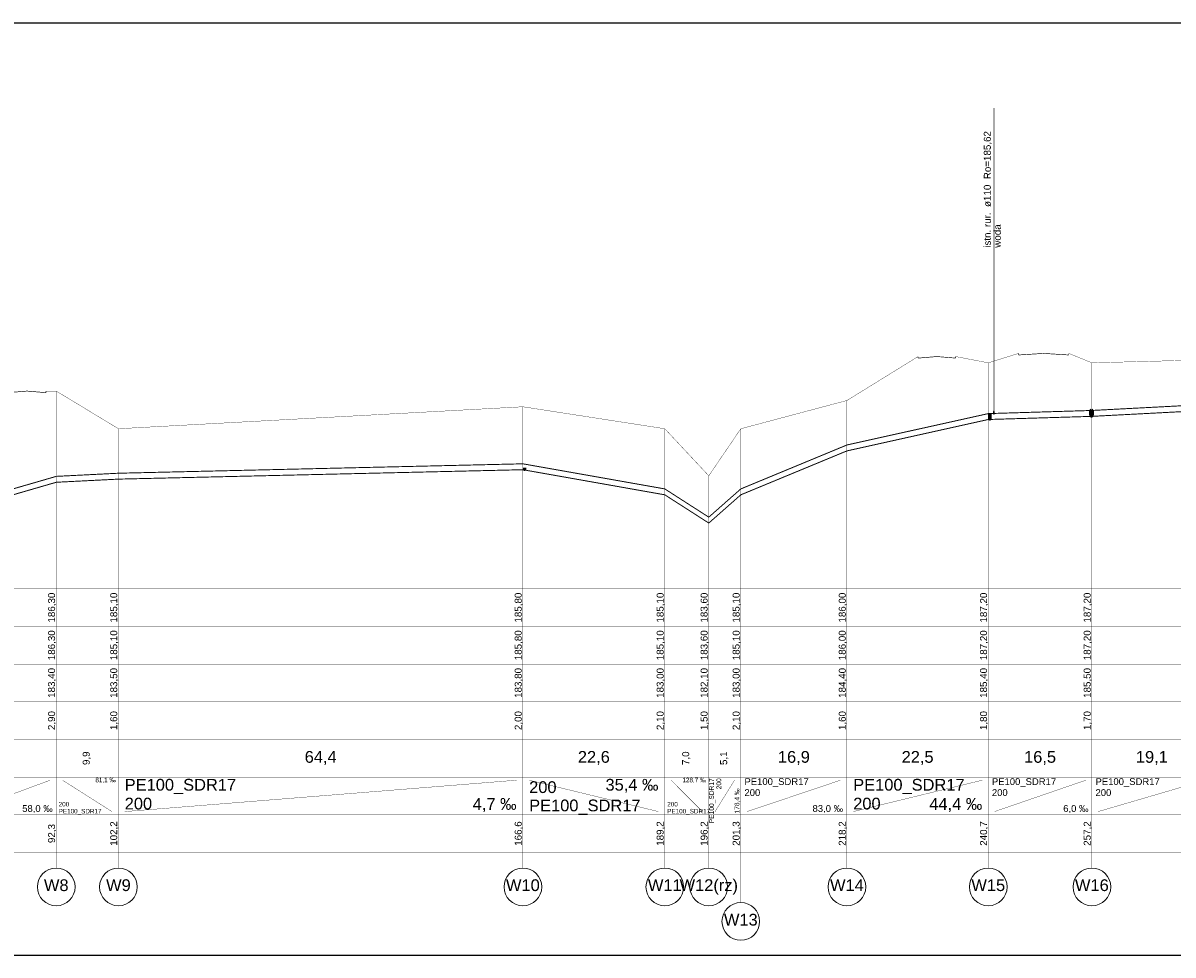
# Model space of a CAD drawing. Header units: inches. Extents: x -156 to 1086, y -12 to 33.
# Tile 2 of 30: x -124 to -87, y -12 to 18. Entities that reach past the tile are written whole.
import ezdxf
from ezdxf.lldxf.tags import DXFTag

# ---------------------------------------------------------------- set-up
doc = ezdxf.new("R2010")
doc.units = ezdxf.units.IN
doc.header["$MEASUREMENT"] = 0
for name, color, linetype, true_color in [('IS_Kolizje', 7, 'SOLID', 0x000000), ('IS_Kolizje_-_opisy', 7, 'SOLID', 0x000000), ('IS_Sieci_na_profilu', 7, 'SOLID', 0x000000), ('IS_Tabelka_profilu', 7, 'SOLID', 0x000000), ('IS_Tabelka_profilu_-_opisy', 7, 'SOLID', 0x000000), ('IS_Teren_proj', 7, 'SOLID', 0x000000)]:
    doc.layers.add(name, color=color, linetype=linetype, true_color=true_color)
tags = doc.linetypes.add('DOT', pattern=[5, 0, -5]).pattern_tags.tags
tags[6:7] = [DXFTag(74, 4), DXFTag(75, 0), DXFTag(340, '0'), DXFTag(46, 0.0), DXFTag(50, 0.0), DXFTag(44, 0.0), DXFTag(45, 0.0)]
tags[4:5] = [DXFTag(74, 4), DXFTag(75, 0), DXFTag(340, '0'), DXFTag(46, 0.0), DXFTag(50, 0.0), DXFTag(44, 0.0), DXFTag(45, 0.0)]
tags = doc.linetypes.add('SOLID', pattern=[10, 10, 0]).pattern_tags.tags
tags[6:7] = [DXFTag(74, 4), DXFTag(75, 0), DXFTag(340, '0'), DXFTag(46, 0.0), DXFTag(50, 0.0), DXFTag(44, 0.0), DXFTag(45, 0.0)]
tags[4:5] = [DXFTag(74, 4), DXFTag(75, 0), DXFTag(340, '0'), DXFTag(46, 0.0), DXFTag(50, 0.0), DXFTag(44, 0.0), DXFTag(45, 0.0)]

msp = doc.modelspace()

# ---------------------------------------------------------------- hatches: boundary and pattern name
at = {"layer": 'IS_Kolizje', "ltscale": 0.01}
h = msp.add_hatch(color=256, dxfattribs=at)
edge = h.paths.add_edge_path()
edge.add_ellipse((-92.693, 5.615), major_axis=(0, 0.055), ratio=0.2, start_angle=0, end_angle=360)

# ---------------------------------------------------------------- linework, layer by layer
for points in [[(-156.277, -11.671), (-156.277, 18.029), (102.723, 18.029)], [(-156.277, -11.671), (102.723, -11.671)]]:
    msp.add_lwpolyline(points)
at = {"layer": 'IS_Kolizje', "lineweight": 20, "ltscale": 0.01}
msp.add_ellipse((-92.693, 5.615), major_axis=(0, 0.055), ratio=0.2, dxfattribs=at)
at = {"layer": 'IS_Kolizje_-_opisy', "ltscale": 0.01, "const_width": 0.02}
for points in [[(-92.693, 15.316), (-92.693, 5.67)], [(-91.907, 7.5), (-91.907, 7.45)], [(-91.907, 7.45), (-91.107, 7.5)], [(-91.107, 7.5), (-90.307, 7.45)], [(-90.307, 7.45), (-90.307, 7.5)]]:
    msp.add_lwpolyline(points, dxfattribs=at)
at = {"layer": 'IS_Sieci_na_profilu', "ltscale": 0.01}
for points, const_width in [([(-95.107, 7.4), (-95.107, 7.35)], 0.02), ([(-95.107, 7.35), (-94.507, 7.4)], 0.02), ([(-94.507, 7.4), (-93.907, 7.35)], 0.02), ([(-93.907, 7.35), (-93.907, 7.4)], 0.02), ([(-124.083, 6.25), (-123.483, 6.3)], 0.02), ([(-123.483, 6.3), (-122.883, 6.25)], 0.02), ([(-122.883, 6.25), (-122.883, 6.3)], 0.02), ([(-89.573, 5.682), (-85.753, 5.882)], 0.03), ([(-97.373, 4.582), (-92.873, 5.582)], 0.03), ([(-92.873, 5.582), (-89.573, 5.682)], 0.03), ([(-92.873, 5.394), (-89.573, 5.494)], 0.03), ([(-89.573, 5.494), (-85.753, 5.694)], 0.03), ([(-97.373, 4.394), (-92.873, 5.394)], 0.03), ([(-100.753, 3.182), (-97.373, 4.582)], 0.03), ([(-100.753, 2.994), (-97.373, 4.394)], 0.03), ([(-122.553, 3.582), (-120.573, 3.682)], 0.03), ([(-120.573, 3.682), (-107.693, 3.982)], 0.03), ([(-120.573, 3.494), (-107.693, 3.794)], 0.03), ([(-107.693, 3.982), (-103.173, 3.182)], 0.03), ([(-107.693, 3.794), (-103.173, 2.994)], 0.03), ([(-125.653, 2.682), (-122.553, 3.582)], 0.03), ([(-125.653, 2.494), (-122.553, 3.394)], 0.03), ([(-122.553, 3.394), (-120.573, 3.494)], 0.03), ([(-103.173, 3.182), (-101.773, 2.282)], 0.03), ([(-103.173, 2.994), (-101.773, 2.094)], 0.03), ([(-101.773, 2.282), (-100.753, 3.182)], 0.03), ([(-101.773, 2.094), (-100.753, 2.994)], 0.03)]:
    msp.add_lwpolyline(points, dxfattribs=dict(at, const_width=const_width))
at = {"layer": 'IS_Sieci_na_profilu', "linetype": 'DOT', "lineweight": 60, "ltscale": 0.01}
for centre, ratio in [((-92.823, 5.5), 0.012353), ((-89.586, 5.6), 0.193902)]:
    msp.add_ellipse(centre, major_axis=(0, 0.1), ratio=ratio, dxfattribs=at)
at = {"layer": 'IS_Sieci_na_profilu', "lineweight": 60, "ltscale": 0.01}
msp.add_ellipse((-107.643, 3.825), major_axis=(0, 0.025), ratio=0.014098, dxfattribs=at)
at = {"layer": 'IS_Tabelka_profilu', "ltscale": 0.01, "const_width": 0.01}
for points in [[(-92.873, 7.2), (-92.873, 0)], [(-92.873, 0), (-92.873, 7.2)], [(-89.573, 7.2), (-89.573, 0)], [(-89.573, 0), (-89.573, 7.2)], [(-122.553, 6.3), (-122.553, 0)], [(-122.553, 0), (-122.553, 6.3)], [(-97.373, 6), (-97.373, 0)], [(-97.373, 0), (-97.373, 6)], [(-107.693, 5.8), (-107.693, 0)], [(-107.693, 0), (-107.693, 5.8)], [(-120.573, 5.1), (-120.573, 0)], [(-120.573, 0), (-120.573, 5.1)], [(-103.173, 5.1), (-103.173, 0)], [(-103.173, 0), (-103.173, 5.1)], [(-100.753, 5.1), (-100.753, 0)], [(-100.753, 0), (-100.753, 5.1)], [(-101.773, 3.6), (-101.773, 0)], [(-101.773, 0), (-101.773, 3.6)], [(-122.553, 0), (-122.553, 1.2)], [(-120.573, 0), (-120.573, 1.2)], [(-107.693, 0), (-107.693, 1.2)], [(-103.173, 0), (-103.173, 1.2)], [(-101.773, 0), (-101.773, 1.2)], [(-100.753, 0), (-100.753, 1.2)], [(-97.373, 0), (-97.373, 1.2)], [(-92.873, 0), (-92.873, 1.2)], [(-89.573, 0), (-89.573, 1.2)], [(-122.553, -6), (-125.653, -6), (-125.653, 0), (-122.553, 0), (-122.553, -6)], [(-120.573, -6), (-122.553, -6), (-122.553, 0), (-120.573, 0), (-120.573, -6)], [(-107.693, -6), (-120.573, -6), (-120.573, 0), (-107.693, 0), (-107.693, -6)], [(-103.173, -6), (-107.693, -6), (-107.693, 0), (-103.173, 0), (-103.173, -6)], [(-101.773, -6), (-103.173, -6), (-103.173, 0), (-101.773, 0), (-101.773, -6)], [(-100.753, -6), (-101.773, -6), (-101.773, 0), (-100.753, 0), (-100.753, -6)], [(-97.373, -6), (-100.753, -6), (-100.753, 0), (-97.373, 0), (-97.373, -6)], [(-92.873, -6), (-97.373, -6), (-97.373, 0), (-92.873, 0), (-92.873, -6)], [(-89.573, -6), (-92.873, -6), (-92.873, 0), (-89.573, 0), (-89.573, -6)], [(-85.753, -6), (-89.573, -6), (-89.573, 0), (-85.753, 0), (-85.753, -6)], [(-125.653, -1.2), (-122.553, -1.2)], [(-122.553, -1.2), (-120.573, -1.2)], [(-120.573, -1.2), (-107.693, -1.2)], [(-107.693, -1.2), (-103.173, -1.2)], [(-103.173, -1.2), (-101.773, -1.2)], [(-101.773, -1.2), (-100.753, -1.2)], [(-100.753, -1.2), (-97.373, -1.2)], [(-97.373, -1.2), (-92.873, -1.2)], [(-92.873, -1.2), (-89.573, -1.2)], [(-89.573, -1.2), (-85.753, -1.2)], [(-125.653, -2.4), (-122.553, -2.4)], [(-122.553, -2.4), (-120.573, -2.4)], [(-120.573, -2.4), (-107.693, -2.4)], [(-107.693, -2.4), (-103.173, -2.4)], [(-103.173, -2.4), (-101.773, -2.4)], [(-101.773, -2.4), (-100.753, -2.4)], [(-100.753, -2.4), (-97.373, -2.4)], [(-97.373, -2.4), (-92.873, -2.4)], [(-92.873, -2.4), (-89.573, -2.4)], [(-89.573, -2.4), (-85.753, -2.4)], [(-125.653, -3.6), (-122.553, -3.6)], [(-122.553, -3.6), (-120.573, -3.6)], [(-120.573, -3.6), (-107.693, -3.6)], [(-107.693, -3.6), (-103.173, -3.6)], [(-103.173, -3.6), (-101.773, -3.6)], [(-101.773, -3.6), (-100.753, -3.6)], [(-100.753, -3.6), (-97.373, -3.6)], [(-97.373, -3.6), (-92.873, -3.6)], [(-92.873, -3.6), (-89.573, -3.6)], [(-89.573, -3.6), (-85.753, -3.6)], [(-125.653, -4.8), (-122.553, -4.8)], [(-122.553, -4.8), (-120.573, -4.8)], [(-120.573, -4.8), (-107.693, -4.8)], [(-107.693, -4.8), (-103.173, -4.8)], [(-103.173, -4.8), (-101.773, -4.8)], [(-101.773, -4.8), (-100.753, -4.8)], [(-100.753, -4.8), (-97.373, -4.8)], [(-97.373, -4.8), (-92.873, -4.8)], [(-92.873, -4.8), (-89.573, -4.8)], [(-89.573, -4.8), (-85.753, -4.8)], [(-125.653, -6), (-122.553, -6)], [(-122.553, -7.2), (-122.553, -6)], [(-122.553, -6), (-120.573, -6)], [(-120.573, -7.2), (-120.573, -6)], [(-120.573, -6), (-107.693, -6)], [(-107.693, -7.2), (-107.693, -6)], [(-107.693, -6), (-103.173, -6)], [(-103.173, -7.2), (-103.173, -6)], [(-103.173, -6), (-101.773, -6)], [(-101.773, -7.2), (-101.773, -6)], [(-101.773, -6), (-100.753, -6)], [(-100.753, -7.2), (-100.753, -6)], [(-100.753, -6), (-97.373, -6)], [(-97.373, -7.2), (-97.373, -6)], [(-97.373, -6), (-92.873, -6)], [(-92.873, -7.2), (-92.873, -6)], [(-92.873, -6), (-89.573, -6)], [(-89.573, -7.2), (-89.573, -6)], [(-89.573, -6), (-85.753, -6)], [(-122.553, -8.4), (-125.653, -8.4), (-125.653, -7.2), (-122.553, -7.2), (-122.553, -8.4)], [(-125.653, -7.2), (-122.553, -7.2)], [(-120.573, -8.4), (-122.553, -8.4), (-122.553, -7.2), (-120.573, -7.2), (-120.573, -8.4)], [(-122.553, -7.2), (-120.573, -7.2)], [(-107.693, -8.4), (-120.573, -8.4), (-120.573, -7.2), (-107.693, -7.2), (-107.693, -8.4)], [(-120.573, -7.2), (-107.693, -7.2)], [(-103.173, -8.4), (-107.693, -8.4), (-107.693, -7.2), (-103.173, -7.2), (-103.173, -8.4)], [(-107.693, -7.2), (-103.173, -7.2)], [(-101.773, -8.4), (-103.173, -8.4), (-103.173, -7.2), (-101.773, -7.2), (-101.773, -8.4)], [(-103.173, -7.2), (-101.773, -7.2)], [(-100.753, -8.4), (-101.773, -8.4), (-101.773, -7.2), (-100.753, -7.2), (-100.753, -8.4)], [(-101.773, -7.2), (-100.753, -7.2)], [(-97.373, -8.4), (-100.753, -8.4), (-100.753, -7.2), (-97.373, -7.2), (-97.373, -8.4)], [(-100.753, -7.2), (-97.373, -7.2)], [(-92.873, -8.4), (-97.373, -8.4), (-97.373, -7.2), (-92.873, -7.2), (-92.873, -8.4)], [(-97.373, -7.2), (-92.873, -7.2)], [(-89.573, -8.4), (-92.873, -8.4), (-92.873, -7.2), (-89.573, -7.2), (-89.573, -8.4)], [(-92.873, -7.2), (-89.573, -7.2)], [(-85.753, -8.4), (-89.573, -8.4), (-89.573, -7.2), (-85.753, -7.2), (-85.753, -8.4)], [(-89.573, -7.2), (-85.753, -7.2)], [(-125.653, -8.4), (-122.553, -8.4)], [(-122.553, -8.4), (-120.573, -8.4)], [(-120.573, -8.4), (-107.693, -8.4)], [(-107.693, -8.4), (-103.173, -8.4)], [(-103.173, -8.4), (-101.773, -8.4)], [(-101.773, -8.4), (-100.753, -8.4)], [(-100.753, -8.4), (-97.373, -8.4)], [(-97.373, -8.4), (-92.873, -8.4)], [(-92.873, -8.4), (-89.573, -8.4)], [(-89.573, -8.4), (-85.753, -8.4)]]:
    msp.add_lwpolyline(points, dxfattribs=at)
at = {"layer": 'IS_Tabelka_profilu_-_opisy', "ltscale": 0.01, "const_width": 0.01}
for points in [[(-125.453, -7.1), (-122.748, -6.1)], [(-122.353, -6.1), (-120.78, -7.1)], [(-120.373, -7.1), (-107.894, -6.1)], [(-107.493, -6.1), (-103.376, -7.1)], [(-102.973, -6.1), (-101.975, -7.1)], [(-101.573, -7.1), (-100.953, -6.1)], [(-100.553, -7.1), (-97.579, -6.1)], [(-97.173, -7.1), (-93.064, -6.1)], [(-92.673, -7.1), (-89.765, -6.1)], [(-89.373, -7.1), (-85.955, -6.1)], [(-122.553, -8.9), (-122.553, -8.4)], [(-120.573, -8.9), (-120.573, -8.4)], [(-107.693, -8.9), (-107.693, -8.4)], [(-103.173, -8.9), (-103.173, -8.4)], [(-101.773, -8.9), (-101.773, -8.4)], [(-100.753, -10), (-100.753, -8.4)], [(-97.373, -8.9), (-97.373, -8.4)], [(-92.873, -8.9), (-92.873, -8.4)], [(-89.573, -8.9), (-89.573, -8.4)]]:
    msp.add_lwpolyline(points, dxfattribs=at)
at = {"layer": 'IS_Tabelka_profilu_-_opisy', "lineweight": 9, "ltscale": 0.01}
for centre in [(-122.553, -9.5), (-120.573, -9.5), (-107.693, -9.5), (-103.173, -9.5), (-101.773, -9.5), (-97.373, -9.5), (-92.873, -9.5), (-89.573, -9.5), (-100.753, -10.6)]:
    msp.add_ellipse(centre, major_axis=(0.6, 0), ratio=1, dxfattribs=at)
at = {"layer": 'IS_Teren_proj', "ltscale": 0.01, "const_width": 0.01}
for points in [[(-97.373, 6), (-95.107, 7.4)], [(-93.907, 7.4), (-92.873, 7.2)], [(-92.873, 7.2), (-91.907, 7.5)], [(-90.307, 7.5), (-89.573, 7.2)], [(-89.573, 7.2), (-85.753, 7.3)], [(-122.883, 6.3), (-122.553, 6.3)], [(-122.553, 6.3), (-120.573, 5.1)], [(-100.753, 5.1), (-97.373, 6)], [(-120.573, 5.1), (-107.693, 5.8)], [(-107.693, 5.8), (-103.173, 5.1)], [(-103.173, 5.1), (-101.773, 3.6)], [(-101.773, 3.6), (-100.753, 5.1)]]:
    msp.add_lwpolyline(points, dxfattribs=at)

# ---------------------------------------------------------------- texts
at = {"layer": 'IS_Kolizje_-_opisy', "ltscale": 0.01, "char_height": 0.2232, "attachment_point": 7, "rotation": 90}
for s, insert in [('\\fArial|b0|i0;istn. rur.  ø110  Ro=185,62', (-92.75, 10.868)), ('\\fArial|b0|i0;woda', (-92.47, 10.868))]:
    msp.add_mtext(s, dxfattribs=dict(at, insert=insert))
at = {"layer": 'IS_Tabelka_profilu_-_opisy', "ltscale": 0.01, "rotation": 90}
for s, insert, char_height, attachment_point in [('\\fArial|b0|i0;186,30', (-122.549, -0.6), 0.2232, 8), ('\\fArial|b0|i0;185,10', (-120.569, -0.6), 0.2232, 8), ('\\fArial|b0|i0;185,80', (-107.689, -0.6), 0.2232, 8), ('\\fArial|b0|i0;185,10', (-103.169, -0.6), 0.2232, 8), ('\\fArial|b0|i0;183,60', (-101.769, -0.6), 0.2232, 8), ('\\fArial|b0|i0;185,10', (-100.749, -0.6), 0.2232, 8), ('\\fArial|b0|i0;186,00', (-97.369, -0.6), 0.2232, 8), ('\\fArial|b0|i0;187,20', (-92.869, -0.6), 0.2232, 8), ('\\fArial|b0|i0;187,20', (-89.569, -0.6), 0.2232, 8), ('\\fArial|b0|i0;186,30', (-122.549, -1.8), 0.2232, 8), ('\\fArial|b0|i0;185,10', (-120.569, -1.8), 0.2232, 8), ('\\fArial|b0|i0;185,80', (-107.689, -1.8), 0.2232, 8), ('\\fArial|b0|i0;185,10', (-103.169, -1.8), 0.2232, 8), ('\\fArial|b0|i0;183,60', (-101.769, -1.8), 0.2232, 8), ('\\fArial|b0|i0;185,10', (-100.749, -1.8), 0.2232, 8), ('\\fArial|b0|i0;186,00', (-97.369, -1.8), 0.2232, 8), ('\\fArial|b0|i0;187,20', (-92.869, -1.8), 0.2232, 8), ('\\fArial|b0|i0;187,20', (-89.569, -1.8), 0.2232, 8), ('\\fArial|b0|i0;183,40', (-122.549, -3), 0.2232, 8), ('\\fArial|b0|i0;183,50', (-120.569, -3), 0.2232, 8), ('\\fArial|b0|i0;183,80', (-107.689, -3), 0.2232, 8), ('\\fArial|b0|i0;183,00', (-103.169, -3), 0.2232, 8), ('\\fArial|b0|i0;182,10', (-101.769, -3), 0.2232, 8), ('\\fArial|b0|i0;183,00', (-100.749, -3), 0.2232, 8), ('\\fArial|b0|i0;184,40', (-97.369, -3), 0.2232, 8), ('\\fArial|b0|i0;185,40', (-92.869, -3), 0.2232, 8), ('\\fArial|b0|i0;185,50', (-89.569, -3), 0.2232, 8), ('\\fArial|b0|i0;2,90', (-122.549, -4.2), 0.2232, 8), ('\\fArial|b0|i0;1,60', (-120.569, -4.2), 0.2232, 8), ('\\fArial|b0|i0;2,00', (-107.689, -4.2), 0.2232, 8), ('\\fArial|b0|i0;2,10', (-103.169, -4.2), 0.2232, 8), ('\\fArial|b0|i0;1,50', (-101.769, -4.2), 0.2232, 8), ('\\fArial|b0|i0;2,10', (-100.749, -4.2), 0.2232, 8), ('\\fArial|b0|i0;1,60', (-97.369, -4.2), 0.2232, 8), ('\\fArial|b0|i0;1,80', (-92.869, -4.2), 0.2232, 8), ('\\fArial|b0|i0;1,70', (-89.569, -4.2), 0.2232, 8), ('\\fArial|b0|i0;9,9', (-121.446, -5.4), 0.2232, 8), ('\\fArial|b0|i0;7,0', (-102.356, -5.4), 0.2232, 8), ('\\fArial|b0|i0;5,1', (-101.146, -5.4), 0.2232, 8), ('\\fArial|b0|i0;PE100_SDR17', (-101.761, -6.038), 0.1512, 3), ('{\\fArial|b0|i0|c238|p34;200}', (-101.528, -6.038), 0.1512, 3), ('\\fArial|b0|i0;176,4 ‰', (-100.77, -7.162), 0.1512, 7), ('{\\fArial|b0|i0|c238|p34;92,3}', (-122.549, -7.8), 0.2232, 8), ('{\\fArial|b0|i0|c238|p34;102,2}', (-120.569, -7.8), 0.2232, 8), ('{\\fArial|b0|i0|c238|p34;166,6}', (-107.689, -7.8), 0.2232, 8), ('{\\fArial|b0|i0|c238|p34;189,2}', (-103.169, -7.8), 0.2232, 8), ('{\\fArial|b0|i0|c238|p34;196,2}', (-101.769, -7.8), 0.2232, 8), ('{\\fArial|b0|i0|c238|p34;201,3}', (-100.749, -7.8), 0.2232, 8), ('\\fArial|b0|i0;218,2', (-97.369, -7.8), 0.2232, 8), ('{\\fArial|b0|i0|c238|p34;240,7}', (-92.869, -7.8), 0.2232, 8), ('{\\fArial|b0|i0|c238|p34;257,2}', (-89.569, -7.8), 0.2232, 8)]:
    msp.add_mtext(s, dxfattribs=dict(at, insert=insert, char_height=char_height, attachment_point=attachment_point))
at = {"layer": 'IS_Tabelka_profilu_-_opisy', "ltscale": 0.01}
for s, insert, char_height, attachment_point in [('\\fArial|b0|i0;64,4', (-114.133, -5.614), 0.3744, 8), ('\\fArial|b0|i0;22,6', (-105.433, -5.614), 0.3744, 8), ('\\fArial|b0|i0;16,9', (-99.063, -5.614), 0.3744, 8), ('\\fArial|b0|i0;22,5', (-95.123, -5.614), 0.3744, 8), ('\\fArial|b0|i0;16,5', (-91.223, -5.614), 0.3744, 8), ('\\fArial|b0|i0;19,1', (-87.663, -5.614), 0.3744, 8), ('\\fArial|b0|i0;81,1 ‰', (-120.658, -6.022), 0.144, 3), ('\\fArial|b0|i0;PE100_SDR17', (-120.373, -6.058), 0.3744, 1), ('{\\fArial|b0|i0|c238|p34;200}', (-107.493, -6.514), 0.3744, 7), ('\\fArial|b0|i0;35,4 ‰', (-103.376, -6.058), 0.3744, 3), ('\\fArial|b0|i0;128,7 ‰', (-101.852, -6.022), 0.144, 3), ('\\fArial|b0|i0;PE100_SDR17', (-100.637, -6.036), 0.216, 1), ('\\fArial|b0|i0;PE100_SDR17', (-97.173, -6.058), 0.3744, 1), ('\\fArial|b0|i0;PE100_SDR17', (-92.757, -6.036), 0.216, 1), ('\\fArial|b0|i0;PE100_SDR17', (-89.457, -6.036), 0.216, 1), ('{\\fArial|b0|i0|c238|p34;200}', (-100.637, -6.386), 0.216, 1), ('{\\fArial|b0|i0|c238|p34;200}', (-92.757, -6.386), 0.216, 1), ('{\\fArial|b0|i0|c238|p34;200}', (-89.457, -6.386), 0.216, 1), ('\\fArial|b0|i0;58,0 ‰', (-122.665, -7.15), 0.216, 9), ('{\\fArial|b0|i0|c238|p34;200}', (-122.476, -6.938), 0.144, 7), ('{\\fArial|b0|i0|c238|p34;200}', (-120.373, -6.658), 0.3744, 1), ('\\fArial|b0|i0;4,7 ‰', (-107.894, -7.114), 0.3744, 9), ('\\fArial|b0|i0;PE100_SDR17', (-107.493, -7.2), 0.3744, 7), ('{\\fArial|b0|i0|c238|p34;200}', (-103.096, -6.938), 0.144, 7), ('\\fArial|b0|i0;83,0 ‰', (-97.496, -7.15), 0.216, 9), ('{\\fArial|b0|i0|c238|p34;200}', (-97.173, -6.658), 0.3744, 1), ('\\fArial|b0|i0;44,4 ‰', (-93.064, -7.114), 0.3744, 9), ('\\fArial|b0|i0;6,0 ‰', (-89.681, -7.15), 0.216, 9), ('\\fArial|b0|i0;PE100_SDR17', (-122.476, -7.2), 0.144, 7), ('\\fArial|b0|i0;PE100_SDR17', (-103.096, -7.2), 0.144, 7), ('\\fArial|b0|i0;W8', (-122.553, -9.258), 0.3744, 2), ('\\fArial|b0|i0;W9', (-120.573, -9.258), 0.3744, 2), ('\\fArial|b0|i0;W10', (-107.693, -9.258), 0.3744, 2), ('\\fArial|b0|i0;W11', (-103.173, -9.258), 0.3744, 2), ('\\fArial|b0|i0;W12(rz)', (-101.773, -9.258), 0.3744, 2), ('\\fArial|b0|i0;W14', (-97.373, -9.258), 0.3744, 2), ('\\fArial|b0|i0;W15', (-92.873, -9.258), 0.3744, 2), ('\\fArial|b0|i0;W16', (-89.573, -9.258), 0.3744, 2), ('\\fArial|b0|i0;W13', (-100.753, -10.358), 0.3744, 2)]:
    msp.add_mtext(s, dxfattribs=dict(at, insert=insert, char_height=char_height, attachment_point=attachment_point))

doc.saveas('drawing.dxf')
